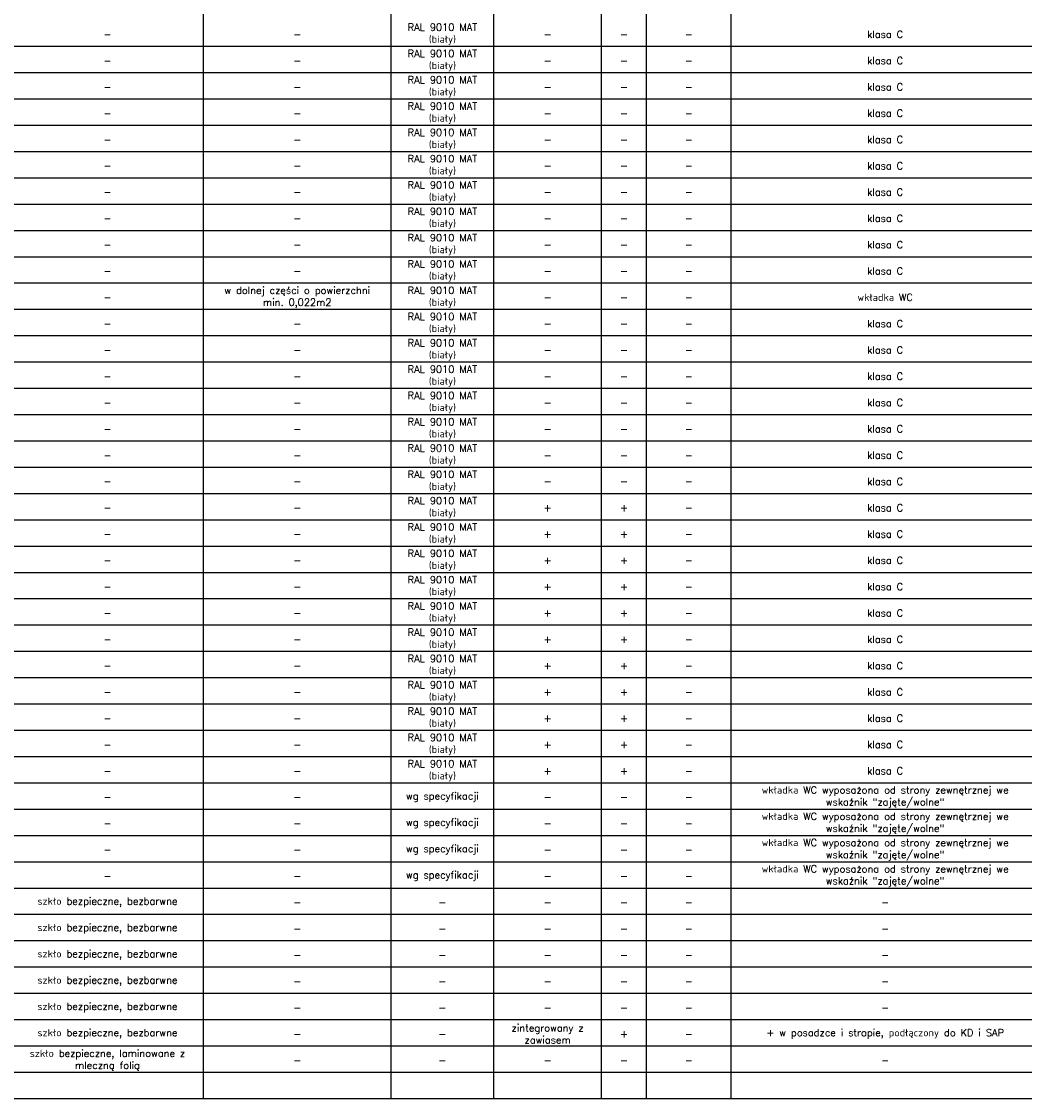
# Model space of a CAD drawing. Header units: centimetres. Extents: x -228435 to 111511, y -89367 to 428125.
# Tile 206 of 216: x -56093 to -14151, y 338225 to 383257. Entities that reach past the tile are written whole.
import ezdxf

# ---------------------------------------------------------------- set-up
doc = ezdxf.new("R2010")
doc.units = ezdxf.units.CM
doc.header["$LTSCALE"] = 50
doc.layers.add('__TABELKA', color=8, linetype='Continuous')
doc.styles.add('Romans', font='Romans.shx')

msp = doc.modelspace()

# ---------------------------------------------------------------- linework, layer by layer
at = {"layer": '__TABELKA', "linetype": 'Continuous', "lineweight": -3}
for p, q in [((-48484.44719, 338224.83671, 630), (-48484.44719, 426724.83671, 630)), ((-40639.44719, 338224.83671, 630), (-40639.44719, 426724.83671, 630)), ((-36344.44719, 338224.83671, 630), (-36344.44719, 426724.83671, 630)), ((-31839.44719, 338224.83671, 630), (-31839.44719, 426724.83671, 630)), ((-29954.44719, 338224.83671, 630), (-29954.44719, 426724.83671, 630)), ((-26419.44719, 338224.83671, 630), (-26419.44719, 426724.83671, 630)), ((-92429.44719, 382224.83671, 630), (111510.55281, 382224.83671, 630)), ((-92429.44719, 381124.83671, 630), (111510.55281, 381124.83671, 630)), ((-92429.44719, 380024.83671, 630), (111510.55281, 380024.83671, 630)), ((-92429.44719, 378924.83671, 630), (111510.55281, 378924.83671, 630)), ((-92429.44719, 377824.83671, 630), (111510.55281, 377824.83671, 630)), ((-92429.44719, 376724.83671, 630), (111510.55281, 376724.83671, 630)), ((-92429.44719, 375624.83671, 630), (111510.55281, 375624.83671, 630)), ((-92429.44719, 374524.83671, 630), (111510.55281, 374524.83671, 630)), ((-92429.44719, 373424.83671, 630), (111510.55281, 373424.83671, 630)), ((-92429.44719, 372324.83671, 630), (111510.55281, 372324.83671, 630)), ((-92429.44719, 371224.83671, 630), (111510.55281, 371224.83671, 630)), ((-92429.44719, 370124.83671, 630), (111510.55281, 370124.83671, 630)), ((-92429.44719, 369024.83671, 630), (111510.55281, 369024.83671, 630)), ((-92429.44719, 367924.83671, 630), (111510.55281, 367924.83671, 630)), ((-92429.44719, 366824.83671, 630), (111510.55281, 366824.83671, 630)), ((-92429.44719, 365724.83671, 630), (111510.55281, 365724.83671, 630)), ((-92429.44719, 364624.83671, 630), (111510.55281, 364624.83671, 630)), ((-92429.44719, 363524.83671, 630), (111510.55281, 363524.83671, 630)), ((-92429.44719, 362424.83671, 630), (111510.55281, 362424.83671, 630)), ((-92429.44719, 361324.83671, 630), (111510.55281, 361324.83671, 630)), ((-92429.44719, 360224.83671, 630), (111510.55281, 360224.83671, 630)), ((-92429.44719, 359124.83671, 630), (111510.55281, 359124.83671, 630)), ((-92429.44719, 358024.83671, 630), (111510.55281, 358024.83671, 630)), ((-92429.44719, 356924.83671, 630), (111510.55281, 356924.83671, 630)), ((-92429.44719, 355824.83671, 630), (111510.55281, 355824.83671, 630)), ((-92429.44719, 354724.83671, 630), (111510.55281, 354724.83671, 630)), ((-92429.44719, 353624.83671, 630), (111510.55281, 353624.83671, 630)), ((-92429.44719, 352524.83671, 630), (111510.55281, 352524.83671, 630)), ((-92429.44719, 351424.83671, 630), (111510.55281, 351424.83671, 630)), ((-92429.44719, 350324.83671, 630), (111510.55281, 350324.83671, 630)), ((-92429.44719, 349224.83671, 630), (111510.55281, 349224.83671, 630)), ((-92429.44719, 348124.83671, 630), (111510.55281, 348124.83671, 630)), ((-92429.44719, 347024.83671, 630), (111510.55281, 347024.83671, 630)), ((-92429.44719, 345924.83671, 630), (111510.55281, 345924.83671, 630)), ((-92429.44719, 344824.83671, 630), (111510.55281, 344824.83671, 630)), ((-92429.44719, 343724.83671, 630), (111510.55281, 343724.83671, 630)), ((-92429.44719, 342624.83671, 630), (111510.55281, 342624.83671, 630)), ((-92429.44719, 341524.83671, 630), (111510.55281, 341524.83671, 630)), ((-92429.44719, 340424.83671, 630), (111510.55281, 340424.83671, 630)), ((-92429.44719, 339324.83671, 630), (111510.55281, 339324.83671, 630)), ((-92429.44719, 338224.83671, 630), (111510.55281, 338224.83671, 630))]:
    msp.add_line(p, q, dxfattribs=at)

# ---------------------------------------------------------------- texts
at = {"layer": '__TABELKA', "linetype": 'Continuous', "lineweight": -3, "char_height": 300, "attachment_point": 5, "style": 'Romans'}
for s, insert, width in [('RAL 9010 MAT (biały)', (-38491.94719, 382724.83671, 630), 3895), ('klasa C', (-19976.94719, 382724.83671, 630), 12485), ('-', (-52499.44719, 382724.83671, 630), 7630), ('-', (-44561.94719, 382724.83671, 630), 7445), ('-', (-34091.94719, 382724.83671, 630), 4105), ('-', (-30896.94719, 382724.83671, 630), 1485), ('-', (-28186.94719, 382724.83671, 630), 3135), ('RAL 9010 MAT (biały)', (-38491.94719, 381624.83671, 630), 3895), ('-', (-52499.44719, 381624.83671, 630), 7630), ('-', (-44561.94719, 381624.83671, 630), 7445), ('-', (-34091.94719, 381624.83671, 630), 4105), ('-', (-30896.94719, 381624.83671, 630), 1485), ('-', (-28186.94719, 381624.83671, 630), 3135), ('klasa C', (-19976.94719, 381624.83671, 630), 12485), ('-', (-52499.44719, 380524.83671, 630), 7630), ('-', (-44561.94719, 380524.83671, 630), 7445), ('RAL 9010 MAT (biały)', (-38491.94719, 380524.83671, 630), 3895), ('-', (-34091.94719, 380524.83671, 630), 4105), ('-', (-30896.94719, 380524.83671, 630), 1485), ('-', (-28186.94719, 380524.83671, 630), 3135), ('klasa C', (-19976.94719, 380524.83671, 630), 12485), ('RAL 9010 MAT (biały)', (-38491.94719, 379424.83671, 630), 3895), ('klasa C', (-19976.94719, 379424.83671, 630), 12485), ('-', (-52499.44719, 379424.83671, 630), 7630), ('-', (-44561.94719, 379424.83671, 630), 7445), ('-', (-34091.94719, 379424.83671, 630), 4105), ('-', (-30896.94719, 379424.83671, 630), 1485), ('-', (-28186.94719, 379424.83671, 630), 3135), ('RAL 9010 MAT (biały)', (-38491.94719, 378324.83671, 630), 3895), ('-', (-52499.44719, 378324.83671, 630), 7630), ('-', (-44561.94719, 378324.83671, 630), 7445), ('-', (-34091.94719, 378324.83671, 630), 4105), ('-', (-30896.94719, 378324.83671, 630), 1485), ('-', (-28186.94719, 378324.83671, 630), 3135), ('klasa C', (-19976.94719, 378324.83671, 630), 12485), ('RAL 9010 MAT (biały)', (-38491.94719, 377224.83671, 630), 3895), ('klasa C', (-19976.94719, 377224.83671, 630), 12485), ('-', (-52499.44719, 377224.83671, 630), 7630), ('-', (-44561.94719, 377224.83671, 630), 7445), ('-', (-34091.94719, 377224.83671, 630), 4105), ('-', (-30896.94719, 377224.83671, 630), 1485), ('-', (-28186.94719, 377224.83671, 630), 3135), ('RAL 9010 MAT (biały)', (-38491.94719, 376124.83671, 630), 3895), ('-', (-52499.44719, 376124.83671, 630), 7630), ('-', (-44561.94719, 376124.83671, 630), 7445), ('-', (-34091.94719, 376124.83671, 630), 4105), ('-', (-30896.94719, 376124.83671, 630), 1485), ('-', (-28186.94719, 376124.83671, 630), 3135), ('klasa C', (-19976.94719, 376124.83671, 630), 12485), ('RAL 9010 MAT (biały)', (-38491.94719, 375024.83671, 630), 3895), ('klasa C', (-19976.94719, 375024.83671, 630), 12485), ('-', (-52499.44719, 375024.83671, 630), 7630), ('-', (-44561.94719, 375024.83671, 630), 7445), ('-', (-34091.94719, 375024.83671, 630), 4105), ('-', (-30896.94719, 375024.83671, 630), 1485), ('-', (-28186.94719, 375024.83671, 630), 3135), ('RAL 9010 MAT (biały)', (-38491.94719, 373924.83671, 630), 3895), ('-', (-52499.44719, 373924.83671, 630), 7630), ('-', (-44561.94719, 373924.83671, 630), 7445), ('-', (-34091.94719, 373924.83671, 630), 4105), ('-', (-30896.94719, 373924.83671, 630), 1485), ('-', (-28186.94719, 373924.83671, 630), 3135), ('klasa C', (-19976.94719, 373924.83671, 630), 12485), ('RAL 9010 MAT (biały)', (-38491.94719, 372824.83671, 630), 3895), ('klasa C', (-19976.94719, 372824.83671, 630), 12485), ('-', (-52499.44719, 372824.83671, 630), 7630), ('-', (-44561.94719, 372824.83671, 630), 7445), ('-', (-34091.94719, 372824.83671, 630), 4105), ('-', (-30896.94719, 372824.83671, 630), 1485), ('-', (-28186.94719, 372824.83671, 630), 3135), ('w dolnej części o powierzchni min. 0,022m2', (-44561.94719, 371724.83671, 630), 7445), ('RAL 9010 MAT (biały)', (-38491.94719, 371724.83671, 630), 3895), ('wkładka WC', (-19976.94719, 371724.83671, 630), 12485), ('-', (-52499.44719, 371724.83671, 630), 7630), ('-', (-34091.94719, 371724.83671, 630), 4105), ('-', (-30896.94719, 371724.83671, 630), 1485), ('-', (-28186.94719, 371724.83671, 630), 3135), ('RAL 9010 MAT (biały)', (-38491.94719, 370624.83671, 630), 3895), ('-', (-52499.44719, 370624.83671, 630), 7630), ('-', (-44561.94719, 370624.83671, 630), 7445), ('-', (-34091.94719, 370624.83671, 630), 4105), ('-', (-30896.94719, 370624.83671, 630), 1485), ('-', (-28186.94719, 370624.83671, 630), 3135), ('klasa C', (-19976.94719, 370624.83671, 630), 12485), ('RAL 9010 MAT (biały)', (-38491.94719, 369524.83671, 630), 3895), ('klasa C', (-19976.94719, 369524.83671, 630), 12485), ('-', (-52499.44719, 369524.83671, 630), 7630), ('-', (-44561.94719, 369524.83671, 630), 7445), ('-', (-34091.94719, 369524.83671, 630), 4105), ('-', (-30896.94719, 369524.83671, 630), 1485), ('-', (-28186.94719, 369524.83671, 630), 3135), ('RAL 9010 MAT (biały)', (-38491.94719, 368424.83671, 630), 3895), ('-', (-52499.44719, 368424.83671, 630), 7630), ('-', (-44561.94719, 368424.83671, 630), 7445), ('-', (-34091.94719, 368424.83671, 630), 4105), ('-', (-30896.94719, 368424.83671, 630), 1485), ('-', (-28186.94719, 368424.83671, 630), 3135), ('klasa C', (-19976.94719, 368424.83671, 630), 12485), ('RAL 9010 MAT (biały)', (-38491.94719, 367324.83671, 630), 3895), ('klasa C', (-19976.94719, 367324.83671, 630), 12485), ('-', (-52499.44719, 367324.83671, 630), 7630), ('-', (-44561.94719, 367324.83671, 630), 7445), ('-', (-34091.94719, 367324.83671, 630), 4105), ('-', (-30896.94719, 367324.83671, 630), 1485), ('-', (-28186.94719, 367324.83671, 630), 3135), ('RAL 9010 MAT (biały)', (-38491.94719, 366224.83671, 630), 3895), ('-', (-52499.44719, 366224.83671, 630), 7630), ('-', (-44561.94719, 366224.83671, 630), 7445), ('-', (-34091.94719, 366224.83671, 630), 4105), ('-', (-30896.94719, 366224.83671, 630), 1485), ('-', (-28186.94719, 366224.83671, 630), 3135), ('klasa C', (-19976.94719, 366224.83671, 630), 12485), ('RAL 9010 MAT (biały)', (-38491.94719, 365124.83671, 630), 3895), ('klasa C', (-19976.94719, 365124.83671, 630), 12485), ('-', (-52499.44719, 365124.83671, 630), 7630), ('-', (-44561.94719, 365124.83671, 630), 7445), ('-', (-34091.94719, 365124.83671, 630), 4105), ('-', (-30896.94719, 365124.83671, 630), 1485), ('-', (-28186.94719, 365124.83671, 630), 3135), ('RAL 9010 MAT (biały)', (-38491.94719, 364024.83671, 630), 3895), ('-', (-52499.44719, 364024.83671, 630), 7630), ('-', (-44561.94719, 364024.83671, 630), 7445), ('-', (-34091.94719, 364024.83671, 630), 4105), ('-', (-30896.94719, 364024.83671, 630), 1485), ('-', (-28186.94719, 364024.83671, 630), 3135), ('klasa C', (-19976.94719, 364024.83671, 630), 12485), ('RAL 9010 MAT (biały)', (-38491.94719, 362924.83671, 630), 3895), ('+', (-34091.94719, 362924.83671, 630), 4105), ('+', (-30896.94719, 362924.83671, 630), 1485), ('klasa C', (-19976.94719, 362924.83671, 630), 12485), ('-', (-52499.44719, 362924.83671, 630), 7630), ('-', (-44561.94719, 362924.83671, 630), 7445), ('-', (-28186.94719, 362924.83671, 630), 3135), ('RAL 9010 MAT (biały)', (-38491.94719, 361824.83671, 630), 3895), ('-', (-52499.44719, 361824.83671, 630), 7630), ('-', (-44561.94719, 361824.83671, 630), 7445), ('+', (-34091.94719, 361824.83671, 630), 4105), ('+', (-30896.94719, 361824.83671, 630), 1485), ('-', (-28186.94719, 361824.83671, 630), 3135), ('klasa C', (-19976.94719, 361824.83671, 630), 12485), ('RAL 9010 MAT (biały)', (-38491.94719, 360724.83671, 630), 3895), ('-', (-52499.44719, 360724.83671, 630), 7630), ('-', (-44561.94719, 360724.83671, 630), 7445), ('+', (-34091.94719, 360724.83671, 630), 4105), ('+', (-30896.94719, 360724.83671, 630), 1485), ('-', (-28186.94719, 360724.83671, 630), 3135), ('klasa C', (-19976.94719, 360724.83671, 630), 12485), ('RAL 9010 MAT (biały)', (-38491.94719, 359624.83671, 630), 3895), ('klasa C', (-19976.94719, 359624.83671, 630), 12485), ('-', (-52499.44719, 359624.83671, 630), 7630), ('-', (-44561.94719, 359624.83671, 630), 7445), ('+', (-34091.94719, 359624.83671, 630), 4105), ('+', (-30896.94719, 359624.83671, 630), 1485), ('-', (-28186.94719, 359624.83671, 630), 3135), ('RAL 9010 MAT (biały)', (-38491.94719, 358524.83671, 630), 3895), ('-', (-52499.44719, 358524.83671, 630), 7630), ('-', (-44561.94719, 358524.83671, 630), 7445), ('+', (-34091.94719, 358524.83671, 630), 4105), ('+', (-30896.94719, 358524.83671, 630), 1485), ('-', (-28186.94719, 358524.83671, 630), 3135), ('klasa C', (-19976.94719, 358524.83671, 630), 12485), ('RAL 9010 MAT (biały)', (-38491.94719, 357424.83671, 630), 3895), ('+', (-34091.94719, 357424.83671, 630), 4105), ('+', (-30896.94719, 357424.83671, 630), 1485), ('klasa C', (-19976.94719, 357424.83671, 630), 12485), ('-', (-52499.44719, 357424.83671, 630), 7630), ('-', (-44561.94719, 357424.83671, 630), 7445), ('-', (-28186.94719, 357424.83671, 630), 3135), ('RAL 9010 MAT (biały)', (-38491.94719, 356324.83671, 630), 3895), ('-', (-52499.44719, 356324.83671, 630), 7630), ('-', (-44561.94719, 356324.83671, 630), 7445), ('+', (-34091.94719, 356324.83671, 630), 4105), ('+', (-30896.94719, 356324.83671, 630), 1485), ('-', (-28186.94719, 356324.83671, 630), 3135), ('klasa C', (-19976.94719, 356324.83671, 630), 12485), ('RAL 9010 MAT (biały)', (-38491.94719, 355224.83671, 630), 3895), ('+', (-34091.94719, 355224.83671, 630), 4105), ('+', (-30896.94719, 355224.83671, 630), 1485), ('klasa C', (-19976.94719, 355224.83671, 630), 12485), ('-', (-52499.44719, 355224.83671, 630), 7630), ('-', (-44561.94719, 355224.83671, 630), 7445), ('-', (-28186.94719, 355224.83671, 630), 3135), ('RAL 9010 MAT (biały)', (-38491.94719, 354124.83671, 630), 3895), ('-', (-52499.44719, 354124.83671, 630), 7630), ('-', (-44561.94719, 354124.83671, 630), 7445), ('+', (-34091.94719, 354124.83671, 630), 4105), ('+', (-30896.94719, 354124.83671, 630), 1485), ('-', (-28186.94719, 354124.83671, 630), 3135), ('klasa C', (-19976.94719, 354124.83671, 630), 12485), ('RAL 9010 MAT (biały)', (-38491.94719, 353024.83671, 630), 3895), ('+', (-34091.94719, 353024.83671, 630), 4105), ('+', (-30896.94719, 353024.83671, 630), 1485), ('klasa C', (-19976.94719, 353024.83671, 630), 12485), ('-', (-52499.44719, 353024.83671, 630), 7630), ('-', (-44561.94719, 353024.83671, 630), 7445), ('-', (-28186.94719, 353024.83671, 630), 3135), ('RAL 9010 MAT (biały)', (-38491.94719, 351924.83671, 630), 3895), ('-', (-52499.44719, 351924.83671, 630), 7630), ('-', (-44561.94719, 351924.83671, 630), 7445), ('+', (-34091.94719, 351924.83671, 630), 4105), ('+', (-30896.94719, 351924.83671, 630), 1485), ('-', (-28186.94719, 351924.83671, 630), 3135), ('klasa C', (-19976.94719, 351924.83671, 630), 12485), ('wkładka WC wyposażona od strony zewnętrznej we wskaźnik "zajęte/wolne"', (-19976.94719, 350824.83671, 630), 12485), ('-', (-52499.44719, 350824.83671, 630), 7630), ('-', (-44561.94719, 350824.83671, 630), 7445), ('wg specyfikacji', (-38491.94719, 350824.83671, 630), 3895), ('-', (-34091.94719, 350824.83671, 630), 4105), ('-', (-30896.94719, 350824.83671, 630), 1485), ('-', (-28186.94719, 350824.83671, 630), 3135), ('wg specyfikacji', (-38491.94719, 349724.83671, 630), 3895), ('wkładka WC wyposażona od strony zewnętrznej we wskaźnik "zajęte/wolne"', (-19976.94719, 349724.83671, 630), 12485), ('-', (-52499.44719, 349724.83671, 630), 7630), ('-', (-44561.94719, 349724.83671, 630), 7445), ('-', (-34091.94719, 349724.83671, 630), 4105), ('-', (-30896.94719, 349724.83671, 630), 1485), ('-', (-28186.94719, 349724.83671, 630), 3135), ('wkładka WC wyposażona od strony zewnętrznej we wskaźnik "zajęte/wolne"', (-19976.94719, 348624.83671, 630), 12485), ('-', (-52499.44719, 348624.83671, 630), 7630), ('-', (-44561.94719, 348624.83671, 630), 7445), ('wg specyfikacji', (-38491.94719, 348624.83671, 630), 3895), ('-', (-34091.94719, 348624.83671, 630), 4105), ('-', (-30896.94719, 348624.83671, 630), 1485), ('-', (-28186.94719, 348624.83671, 630), 3135), ('wg specyfikacji', (-38491.94719, 347524.83671, 630), 3895), ('wkładka WC wyposażona od strony zewnętrznej we wskaźnik "zajęte/wolne"', (-19976.94719, 347524.83671, 630), 12485), ('-', (-52499.44719, 347524.83671, 630), 7630), ('-', (-44561.94719, 347524.83671, 630), 7445), ('-', (-34091.94719, 347524.83671, 630), 4105), ('-', (-30896.94719, 347524.83671, 630), 1485), ('-', (-28186.94719, 347524.83671, 630), 3135), ('szkło bezpieczne, bezbarwne', (-52499.44719, 346424.83671, 630), 7630), ('-', (-44561.94719, 346424.83671, 630), 7445), ('-', (-38491.94719, 346424.83671, 630), 3895), ('-', (-34091.94719, 346424.83671, 630), 4105), ('-', (-30896.94719, 346424.83671, 630), 1485), ('-', (-28186.94719, 346424.83671, 630), 3135), ('-', (-19976.94719, 346424.83671, 630), 12485), ('szkło bezpieczne, bezbarwne', (-52499.44719, 345324.83671, 630), 7630), ('-', (-44561.94719, 345324.83671, 630), 7445), ('-', (-38491.94719, 345324.83671, 630), 3895), ('-', (-34091.94719, 345324.83671, 630), 4105), ('-', (-30896.94719, 345324.83671, 630), 1485), ('-', (-28186.94719, 345324.83671, 630), 3135), ('-', (-19976.94719, 345324.83671, 630), 12485), ('szkło bezpieczne, bezbarwne', (-52499.44719, 344224.83671, 630), 7630), ('-', (-44561.94719, 344224.83671, 630), 7445), ('-', (-38491.94719, 344224.83671, 630), 3895), ('-', (-34091.94719, 344224.83671, 630), 4105), ('-', (-30896.94719, 344224.83671, 630), 1485), ('-', (-28186.94719, 344224.83671, 630), 3135), ('-', (-19976.94719, 344224.83671, 630), 12485), ('szkło bezpieczne, bezbarwne', (-52499.44719, 343124.83671, 630), 7630), ('-', (-44561.94719, 343124.83671, 630), 7445), ('-', (-38491.94719, 343124.83671, 630), 3895), ('-', (-34091.94719, 343124.83671, 630), 4105), ('-', (-30896.94719, 343124.83671, 630), 1485), ('-', (-28186.94719, 343124.83671, 630), 3135), ('-', (-19976.94719, 343124.83671, 630), 12485), ('szkło bezpieczne, bezbarwne', (-52499.44719, 342024.83671, 630), 7630), ('-', (-44561.94719, 342024.83671, 630), 7445), ('-', (-38491.94719, 342024.83671, 630), 3895), ('-', (-34091.94719, 342024.83671, 630), 4105), ('-', (-30896.94719, 342024.83671, 630), 1485), ('-', (-28186.94719, 342024.83671, 630), 3135), ('-', (-19976.94719, 342024.83671, 630), 12485), ('zintegrowany z zawiasem', (-34091.94719, 340924.83671, 630), 4105), ('szkło bezpieczne, bezbarwne', (-52499.44719, 340924.83671, 630), 7630), ('-', (-44561.94719, 340924.83671, 630), 7445), ('-', (-38491.94719, 340924.83671, 630), 3895), ('+', (-30896.94719, 340924.83671, 630), 1485), ('-', (-28186.94719, 340924.83671, 630), 3135), ('+ w posadzce i stropie, podłączony do KD i SAP', (-19976.94719, 340924.83671, 630), 12485), ('szkło bezpieczne, laminowane z mleczną folią', (-52499.44719, 339824.83671, 630), 7630), ('-', (-44561.94719, 339824.83671, 630), 7445), ('-', (-38491.94719, 339824.83671, 630), 3895), ('-', (-34091.94719, 339824.83671, 630), 4105), ('-', (-30896.94719, 339824.83671, 630), 1485), ('-', (-28186.94719, 339824.83671, 630), 3135), ('-', (-19976.94719, 339824.83671, 630), 12485)]:
    msp.add_mtext(s, dxfattribs=dict(at, insert=insert, width=width))

doc.saveas('drawing.dxf')
